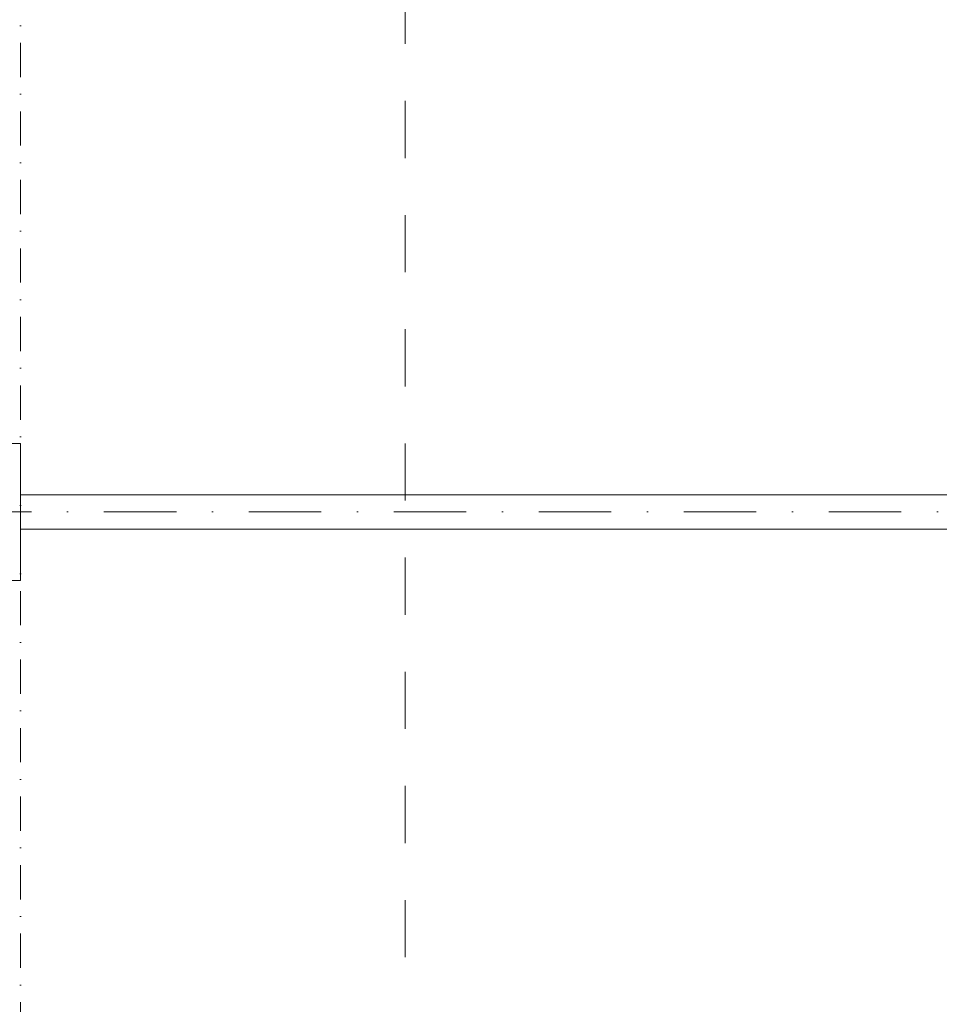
# Model space of a CAD drawing. Header units: millimetres. Extents: x 213386 to 459888, y 74252 to 208052.
# Tile 95 of 256: x 373973 to 378002, y 155176 to 159488. Entities that reach past the tile are written whole.
import ezdxf

# ---------------------------------------------------------------- set-up
doc = ezdxf.new("R2010")
doc.units = ezdxf.units.MM
for name, pattern in [('CK_Čerchovaná 50', [6, 3, -1.5, 0, -1.5]), ('ČERCHOVANÁ', [25.4, 12.7, -6.35, 0, -6.35]), ('ČÁRKOVANÁ01-01', [2, 1, -1])]:
    doc.linetypes.add(name, pattern=pattern)
for name, color, linetype, lineweight in [('NOVÁ TENKÁ', 255, 'Continuous', 0), ('NOVÁ TLUSTÁ', 255, 'Continuous', 0), ('OSY', 255, 'Continuous', 0), ('SLOUPY', 255, 'Continuous', 0), ('TENKA', 255, 'Continuous', 0)]:
    doc.layers.add(name, color=color, linetype=linetype, lineweight=lineweight)

msp = doc.modelspace()

# ---------------------------------------------------------------- linework, layer by layer
at = {"layer": 'NOVÁ TENKÁ', "linetype": 'ČÁRKOVANÁ01-01', "ltscale": 250}
msp.add_lwpolyline([(399176.638, 166097.154), (379726.638, 166097.154), (379726.638, 166132.154), (375661.638, 166132.154), (375661.638, 148532.154), (379726.638, 148532.154), (379726.638, 148567.154), (392926.638, 148567.154), (392926.638, 148532.154), (396991.638, 148532.154), (396991.638, 152462.154), (398676.638, 152462.154), (398676.638, 152232.154), (399176.638, 152232.154)], dxfattribs=at)
at = {"layer": 'NOVÁ TLUSTÁ', "ltscale": 5}
for p, q in [((373976.638, 157407.154), (379826.638, 157407.154)), ((373976.638, 157257.154), (379826.638, 157257.154))]:
    msp.add_line(p, q, dxfattribs=at)
at = {"layer": 'OSY', "linetype": 'ČERCHOVANÁ', "ltscale": 25}
msp.add_line((400063.194, 157332.154), (372424.222, 157332.154), dxfattribs=at)
at = {"layer": 'SLOUPY'}
msp.add_lwpolyline([(373576.638, 157632.154), (373576.638, 157032.154), (373976.638, 157032.154), (373976.638, 157632.154)], close=True, dxfattribs=at)
at = {"layer": 'TENKA', "linetype": 'CK_Čerchovaná 50', "ltscale": 50}
msp.add_line((373976.638, 145732.154), (373976.638, 168482.154), dxfattribs=at)

doc.saveas('drawing.dxf')
